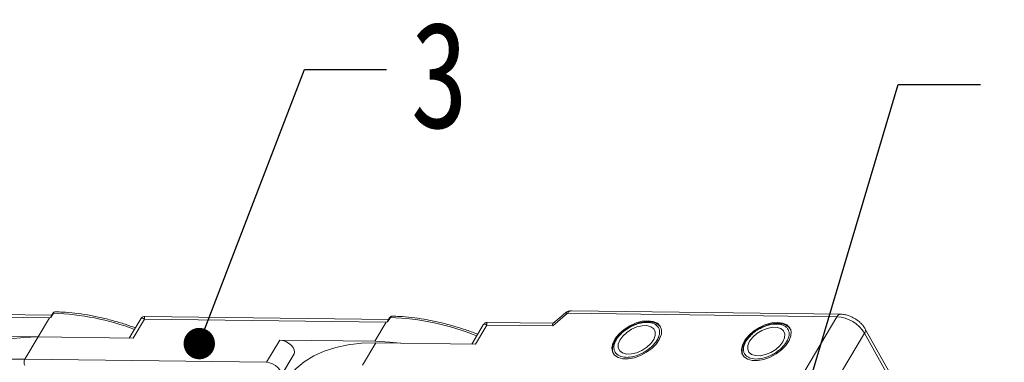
# Model space of a CAD drawing. Header units: millimetres. Extents: x -1177 to 904, y 240 to 1698.
# Tile 50 of 51: x 535 to 692, y 1466 to 1520. Entities that reach past the tile are written whole.
import ezdxf

# ---------------------------------------------------------------- set-up
doc = ezdxf.new("R2010")
doc.units = ezdxf.units.MM
doc.styles.get("Standard").update_dxf_attribs({"font": '仿宋_GB2312.ttf', "width": 0.8})
doc.dimstyles.new('ISO-25.1', dxfattribs={"dimtxt": 6, "dimasz": 5, "dimexe": 3.5, "dimexo": 0.625, "dimgap": 1.5, "dimtad": 1, "dimtoh": 1, "dimtxsty": 'Standard', "dimcen": 2.5, "dimadec": 0, "dimazin": 0, "dimtfac": 1, "dimtmove": 0, "dimatfit": 3, "dimfxl": 0, "dimarcsym": 0})

msp = doc.modelspace()

# ---------------------------------------------------------------- linework, layer by layer
at = {"color": 7, "linetype": 'Continuous', "lineweight": 15}
for p, q in [((665.889, 1473.213), (622.969, 1473.765)), ((501.247, 1473.121), (539.78, 1472.625)), ((540.151, 1473.043), (501.32, 1473.543)), ((539.78, 1472.625), (537.97, 1469.583)), ((540.011, 1472.66), (539.78, 1472.625)), ((540.44, 1473.382), (540.011, 1472.66)), ((540.322, 1473.331), (540.061, 1472.892)), ((554.338, 1472.479), (552.504, 1469.396)), ((553.115, 1469.388), (554.924, 1472.43)), ((554.924, 1472.43), (593.456, 1471.934)), ((593.828, 1472.352), (554.997, 1472.852)), ((594.117, 1472.691), (593.687, 1471.969)), ((593.999, 1472.64), (593.738, 1472.201)), ((619.988, 1471.337), (622.374, 1473.35)), ((622.019, 1473.425), (620.027, 1471.744)), ((622.374, 1473.35), (665.294, 1472.797)), ((665.294, 1472.797), (660.168, 1464.178)), ((593.456, 1471.934), (591.647, 1468.892)), ((593.687, 1471.969), (593.456, 1471.934)), ((608.911, 1471.521), (607.078, 1468.438)), ((607.688, 1468.43), (609.498, 1471.472)), ((609.498, 1471.472), (619.988, 1471.337)), ((620.045, 1471.759), (609.57, 1471.894)), ((691.969, 1431.277), (669.766, 1470.907)), ((537.97, 1469.583), (522.826, 1469.778)), ((535.859, 1466.034), (537.97, 1469.583)), ((537.97, 1469.583), (553.115, 1469.388)), ((576.502, 1469.087), (574.392, 1465.538)), ((591.647, 1468.892), (576.502, 1469.087)), ((664.559, 1461.567), (669.685, 1470.186)), ((669.685, 1470.186), (691.888, 1430.556)), ((589.68, 1465.086), (591.791, 1468.635)), ((591.791, 1468.635), (607.688, 1468.43)), ((574.392, 1465.538), (535.859, 1466.034)), ((578.776, 1466.877), (576.39, 1462.865)), ((576.665, 1463.328), (578.776, 1466.877))]:
    msp.add_line(p, q, dxfattribs=at)
at = {"color": 7, "linetype": 'Continuous', "lineweight": 15, "flags": 128}
for points in [[(622.374, 1473.35), (622.232, 1473.421), (622.117, 1473.45), (622.035, 1473.436), (622.019, 1473.425)], [(635.198, 1472.163), (634.261, 1472.079), (633.27, 1471.809), (632.285, 1471.37), (631.37, 1470.789), (630.582, 1470.104), (629.971, 1469.357), (629.574, 1468.596), (629.416, 1467.867), (629.509, 1467.217), (629.845, 1466.687), (630.404, 1466.309), (631.15, 1466.109), (632.038, 1466.097), (633.01, 1466.276), (634.006, 1466.633), (634.963, 1467.147), (635.821, 1467.784), (636.526, 1468.506), (637.035, 1469.266), (637.314, 1470.018), (637.347, 1470.712), (637.131, 1471.307), (636.68, 1471.765), (636.022, 1472.056), (635.198, 1472.163)], [(631.121, 1467.026), (631.757, 1466.856), (632.526, 1466.87), (633.365, 1467.066), (634.206, 1467.429), (634.981, 1467.928), (635.626, 1468.525), (636.091, 1469.169), (636.336, 1469.81), (636.343, 1470.395), (636.111, 1470.877), (635.658, 1471.216), (635.021, 1471.386), (634.252, 1471.372), (633.413, 1471.176), (632.572, 1470.813), (631.798, 1470.314), (631.152, 1469.717), (630.687, 1469.073), (630.442, 1468.432), (630.435, 1467.847), (630.668, 1467.365), (631.121, 1467.026)], [(655.843, 1471.897), (654.906, 1471.813), (653.914, 1471.543), (652.93, 1471.104), (652.015, 1470.524), (651.227, 1469.839), (650.615, 1469.092), (650.218, 1468.33), (650.061, 1467.601), (650.154, 1466.951), (650.49, 1466.421), (651.049, 1466.044), (651.795, 1465.843), (652.682, 1465.831), (653.655, 1466.01), (654.65, 1466.367), (655.608, 1466.881), (656.466, 1467.519), (657.171, 1468.24), (657.68, 1469.001), (657.959, 1469.752), (657.992, 1470.447), (657.776, 1471.042), (657.324, 1471.499), (656.667, 1471.79), (655.843, 1471.897)], [(651.38, 1468.889), (651.105, 1468.245), (651.067, 1467.65), (651.27, 1467.153), (651.697, 1466.794), (652.313, 1466.602), (653.069, 1466.592), (653.902, 1466.766), (654.747, 1467.109), (655.533, 1467.593), (656.198, 1468.18), (656.688, 1468.821), (656.963, 1469.465), (657.001, 1470.06), (656.798, 1470.557), (656.371, 1470.916), (655.755, 1471.109), (654.999, 1471.118), (654.166, 1470.945), (653.321, 1470.602), (652.535, 1470.117), (651.869, 1469.531), (651.38, 1468.889)], [(537.97, 1469.583), (535.695, 1469.522), (533.54, 1469.278), (531.523, 1468.856), (529.66, 1468.256), (527.966, 1467.485), (526.455, 1466.549), (525.138, 1465.454), (524.027, 1464.211), (523.335, 1463.187)], [(578.776, 1466.877), (578.864, 1467.177), (578.81, 1467.53), (578.62, 1467.907), (578.31, 1468.275), (577.906, 1468.602), (577.443, 1468.859), (576.961, 1469.026), (576.502, 1469.087)], [(595.693, 1468.584), (594.024, 1468.771), (591.647, 1468.892)], [(591.791, 1468.635), (589.542, 1468.574), (587.411, 1468.334), (585.417, 1467.916), (583.575, 1467.323), (581.9, 1466.561), (580.406, 1465.635), (579.105, 1464.553), (578.007, 1463.323), (577.322, 1462.312)], [(576.665, 1463.328), (576.753, 1463.628), (576.699, 1463.981), (576.509, 1464.358), (576.199, 1464.726), (575.795, 1465.053), (575.332, 1465.31), (574.851, 1465.477), (574.392, 1465.538)]]:
    msp.add_lwpolyline(points, dxfattribs=at)
at = {"color": 7, "linetype": 'Continuous', "lineweight": 15}
for centre, radius, start, end in [((623.032, 1473.041), 0.727, 94.95278, 154.87747), ((540.424, 1473.257), 0.126, 82.49156, 144.10364), ((538.913, 1432.439), 40.971, 69.39348, 87.86352), ((594.101, 1472.567), 0.126, 82.49156, 144.10364), ((592.542, 1431.366), 41.355, 68.24032, 87.81682), ((665.942, 1472.503), 0.711, 94.00869, 155.5794), ((664.97, 1467.255), 5.552, 31.86538, 86.65442), ((669.118, 1470.615), 0.711, 322.92812, 24.55424), ((534.802, 1446.545), 19.517, 86.89523, 121.269), ((536.839, 1465.51), 1.11, 151.86538, 206.65442)]:
    msp.add_arc(centre, radius, start, end, dxfattribs=at)
msp.add_ellipse((620.565, 1470.308), major_axis=(-0.519, 1.448), ratio=0.1946508, start_param=0.0724362, end_param=0.7128807, dxfattribs=at)
for points, knots in [([(540.739, 1473.59), (540.699, 1473.587), (540.62, 1473.582), (540.504, 1473.528), (540.401, 1473.445), (540.348, 1473.369), (540.322, 1473.331)], [0, 0, 0, 0, 0.2548583, 0.5090725, 0.7587441, 1, 1, 1, 1]), ([(540.747, 1473.586), (540.73, 1473.587), (540.663, 1473.591), (540.55, 1473.534), (540.475, 1473.43), (540.44, 1473.382)], [0, 0, 0, 0, 0.15305427, 0.60706801, 1, 1, 1, 1]), ([(553.481, 1471.039), (552.94, 1471.231), (551.734, 1471.66), (549.856, 1472.213), (547.847, 1472.715), (545.832, 1473.112), (543.834, 1473.394), (542.13, 1473.554), (541.122, 1473.569), (540.747, 1473.575)], [0, 0, 0, 0, 0.1236943, 0.2753419, 0.4300298, 0.5869732, 0.7456114, 0.9055474, 1, 1, 1, 1]), ([(622.971, 1473.757), (622.808, 1473.744), (622.475, 1473.717), (622.14, 1473.562), (622.024, 1473.425), (622.018, 1473.419)], [0, 0, 0, 0, 0.47733272, 0.97627386, 1, 1, 1, 1]), ([(540.011, 1472.66), (540.01, 1472.659), (540.008, 1472.659), (540.005, 1472.66), (540.002, 1472.664), (539.998, 1472.684), (540.012, 1472.769), (540.021, 1472.853), (540.061, 1472.891), (540.062, 1472.892)], [0, 0, 0, 0, 0.0072141, 0.0144122, 0.0268014, 0.0656035, 0.2484008, 0.9798767, 1, 1, 1, 1]), ([(554.994, 1472.852), (554.939, 1472.849), (554.821, 1472.843), (554.641, 1472.777), (554.464, 1472.659), (554.379, 1472.538), (554.336, 1472.476)], [0, 0, 0, 0, 0.2124417, 0.4552729, 0.7219822, 1, 1, 1, 1]), ([(554.924, 1472.43), (554.823, 1472.481), (554.62, 1472.582), (554.426, 1472.596), (554.375, 1472.503), (554.356, 1472.468)], [0, 0, 0, 0, 0.3848786, 0.7667224, 1, 1, 1, 1]), ([(554.996, 1472.844), (554.992, 1472.847), (554.946, 1472.884), (554.906, 1472.754), (554.918, 1472.538), (554.924, 1472.43)], [0, 0, 0, 0, 0.0382084, 0.5167755, 1, 1, 1, 1]), ([(593.687, 1471.969), (593.686, 1471.969), (593.685, 1471.968), (593.682, 1471.969), (593.678, 1471.973), (593.675, 1471.993), (593.688, 1472.078), (593.697, 1472.162), (593.738, 1472.2), (593.739, 1472.201)], [0, 0, 0, 0, 0.0072141, 0.0144122, 0.0268014, 0.0656035, 0.2484008, 0.9798767, 1, 1, 1, 1]), ([(594.416, 1472.899), (594.376, 1472.896), (594.296, 1472.891), (594.181, 1472.837), (594.077, 1472.754), (594.025, 1472.678), (593.999, 1472.64)], [0, 0, 0, 0, 0.25485829, 0.50907251, 0.75874409, 1, 1, 1, 1]), ([(594.424, 1472.895), (594.407, 1472.896), (594.339, 1472.9), (594.227, 1472.843), (594.152, 1472.739), (594.117, 1472.691)], [0, 0, 0, 0, 0.15305427, 0.60706801, 1, 1, 1, 1]), ([(608.021, 1470.023), (607.837, 1470.096), (607.01, 1470.425), (605.514, 1470.928), (603.532, 1471.525), (601.524, 1472.023), (599.509, 1472.421), (597.511, 1472.703), (595.807, 1472.863), (594.798, 1472.878), (594.424, 1472.884)], [0, 0, 0, 0, 0.0394035, 0.1777804, 0.3200682, 0.4652087, 0.6124655, 0.7613124, 0.911377, 1, 1, 1, 1]), ([(637.082, 1471.281), (637.062, 1471.31), (636.933, 1471.502), (636.541, 1471.732), (635.962, 1471.948), (635.278, 1472.032), (634.579, 1471.995), (633.925, 1471.866), (633.351, 1471.693), (632.796, 1471.476), (632.424, 1471.279), (632.235, 1471.18)], [0, 0, 0, 0, 0.0258927, 0.1695255, 0.3092153, 0.4406375, 0.5896377, 0.703771, 0.7933182, 0.8954427, 1, 1, 1, 1]), ([(668.114, 1472.541), (667.836, 1472.689), (667.448, 1472.895), (666.85, 1473.084), (666.387, 1473.19), (666.044, 1473.2), (665.891, 1473.205)], [0, 0, 0, 0, 0.3887661, 0.5420081, 0.7952182, 1, 1, 1, 1]), ([(669.756, 1470.905), (669.739, 1470.941), (669.642, 1471.154), (669.386, 1471.472), (669.013, 1471.877), (668.597, 1472.233), (668.275, 1472.439), (668.114, 1472.541)], [0, 0, 0, 0, 0.0546793, 0.317392, 0.5258306, 0.7640492, 1, 1, 1, 1]), ([(609.567, 1471.894), (609.512, 1471.891), (609.394, 1471.885), (609.214, 1471.819), (609.037, 1471.701), (608.953, 1471.58), (608.91, 1471.518)], [0, 0, 0, 0, 0.2124417, 0.4552729, 0.7219822, 1, 1, 1, 1]), ([(609.498, 1471.472), (609.396, 1471.523), (609.194, 1471.624), (608.999, 1471.638), (608.948, 1471.545), (608.929, 1471.51)], [0, 0, 0, 0, 0.3848786, 0.7667224, 1, 1, 1, 1]), ([(609.569, 1471.886), (609.566, 1471.889), (609.52, 1471.926), (609.479, 1471.796), (609.492, 1471.58), (609.498, 1471.472)], [0, 0, 0, 0, 0.0381823, 0.5167354, 1, 1, 1, 1]), ([(632.235, 1471.18), (631.949, 1471.005), (631.546, 1470.759), (631.025, 1470.333), (630.625, 1469.953), (630.225, 1469.481), (629.896, 1468.977), (629.657, 1468.448), (629.522, 1467.905), (629.53, 1467.367), (629.601, 1466.979), (629.723, 1466.813), (629.738, 1466.794)], [0, 0, 0, 0, 0.1523426, 0.2135253, 0.3136647, 0.4152481, 0.5221932, 0.6320204, 0.7445763, 0.8606538, 0.9832938, 1, 1, 1, 1]), ([(630.616, 1466.56), (630.356, 1466.733), (629.956, 1467), (629.751, 1467.576), (629.731, 1468.083), (629.868, 1468.637), (630.228, 1469.367), (630.968, 1470.252), (631.998, 1471.002), (632.929, 1471.465), (633.681, 1471.732), (634.417, 1471.885), (635.313, 1471.948), (635.827, 1471.786), (636.162, 1471.682)], [0, 0, 0, 0, 0.1197284, 0.1841803, 0.25, 0.3158197, 0.3802716, 0.5, 0.6197284, 0.6841803, 0.75, 0.8158197, 0.8802716, 1, 1, 1, 1]), ([(636.162, 1471.682), (636.422, 1471.509), (636.822, 1471.242), (637.027, 1470.666), (637.048, 1470.158), (636.91, 1469.605), (636.55, 1468.875), (635.81, 1467.99), (634.78, 1467.24), (633.849, 1466.777), (633.097, 1466.51), (632.361, 1466.356), (631.465, 1466.294), (630.951, 1466.455), (630.616, 1466.56)], [0, 0, 0, 0, 0.1197284, 0.1841803, 0.25, 0.3158197, 0.3802716, 0.5, 0.6197284, 0.6841803, 0.75, 0.8158197, 0.8802716, 1, 1, 1, 1]), ([(652.88, 1470.914), (652.594, 1470.739), (652.192, 1470.493), (651.669, 1470.067), (651.272, 1469.687), (650.918, 1469.282), (650.755, 1469.018), (650.692, 1468.917)], [0, 0, 0, 0, 0.3177245, 0.4453264, 0.6541763, 0.8660378, 1, 1, 1, 1]), ([(650.79, 1468.897), (651.042, 1469.247), (651.429, 1469.786), (652.22, 1470.43), (652.904, 1470.871), (653.639, 1471.226), (654.595, 1471.553), (655.733, 1471.711), (656.667, 1471.527), (657.222, 1471.18), (657.526, 1470.811), (657.679, 1470.36), (657.698, 1469.705), (657.443, 1469.165), (657.278, 1468.813)], [0, 0, 0, 0, 0.1197284, 0.1841803, 0.25, 0.3158197, 0.3802716, 0.5, 0.6197284, 0.6841803, 0.75, 0.8158197, 0.8802716, 1, 1, 1, 1]), ([(657.974, 1470.666), (657.881, 1470.819), (657.686, 1471.14), (657.192, 1471.471), (656.605, 1471.681), (655.923, 1471.767), (655.224, 1471.729), (654.57, 1471.601), (653.996, 1471.427), (653.441, 1471.21), (653.069, 1471.014), (652.88, 1470.914)], [0, 0, 0, 0, 0.1182089, 0.2482296, 0.3746809, 0.4936483, 0.6285277, 0.7318446, 0.8129054, 0.9053516, 1, 1, 1, 1]), ([(650.692, 1468.917), (650.646, 1468.849), (650.484, 1468.609), (650.306, 1468.181), (650.166, 1467.639), (650.175, 1467.101), (650.247, 1466.711), (650.371, 1466.544), (650.387, 1466.522)], [0, 0, 0, 0, 0.0817983, 0.2921252, 0.5076777, 0.7299744, 0.9648388, 1, 1, 1, 1]), ([(657.278, 1468.813), (657.026, 1468.463), (656.639, 1467.925), (655.848, 1467.28), (655.164, 1466.84), (654.429, 1466.484), (653.473, 1466.157), (652.335, 1465.999), (651.401, 1466.184), (650.846, 1466.53), (650.542, 1466.899), (650.389, 1467.351), (650.37, 1468.005), (650.624, 1468.546), (650.79, 1468.897)], [0, 0, 0, 0, 0.1197284, 0.1841803, 0.25, 0.3158197, 0.3802716, 0.5, 0.6197284, 0.6841803, 0.75, 0.8158197, 0.8802716, 1, 1, 1, 1])]:
    msp.add_open_spline(points, degree=3, knots=knots, dxfattribs=at)

# ---------------------------------------------------------------- texts
at = {"color": 5, "lineweight": 9, "insert": (597.333, 1519.879), "char_height": 16.97, "width": 2.54554, "attachment_point": 1}
msp.add_mtext('3', dxfattribs=at)

# ---------------------------------------------------------------- leaders
at = {"color": 5, "lineweight": 9}
for points in [[(563.665, 1468.526), (580.437, 1512.242), (593.515, 1512.242)], [(656.815, 1448.521), (675.075, 1509.852), (688.154, 1509.852)]]:
    msp.add_leader(points, dimstyle='ISO-25.1', override={"dimgap": 1.5, "dimtad": 0, "dimldrblk": 'Dot'}, dxfattribs=at)

doc.saveas('drawing.dxf')
